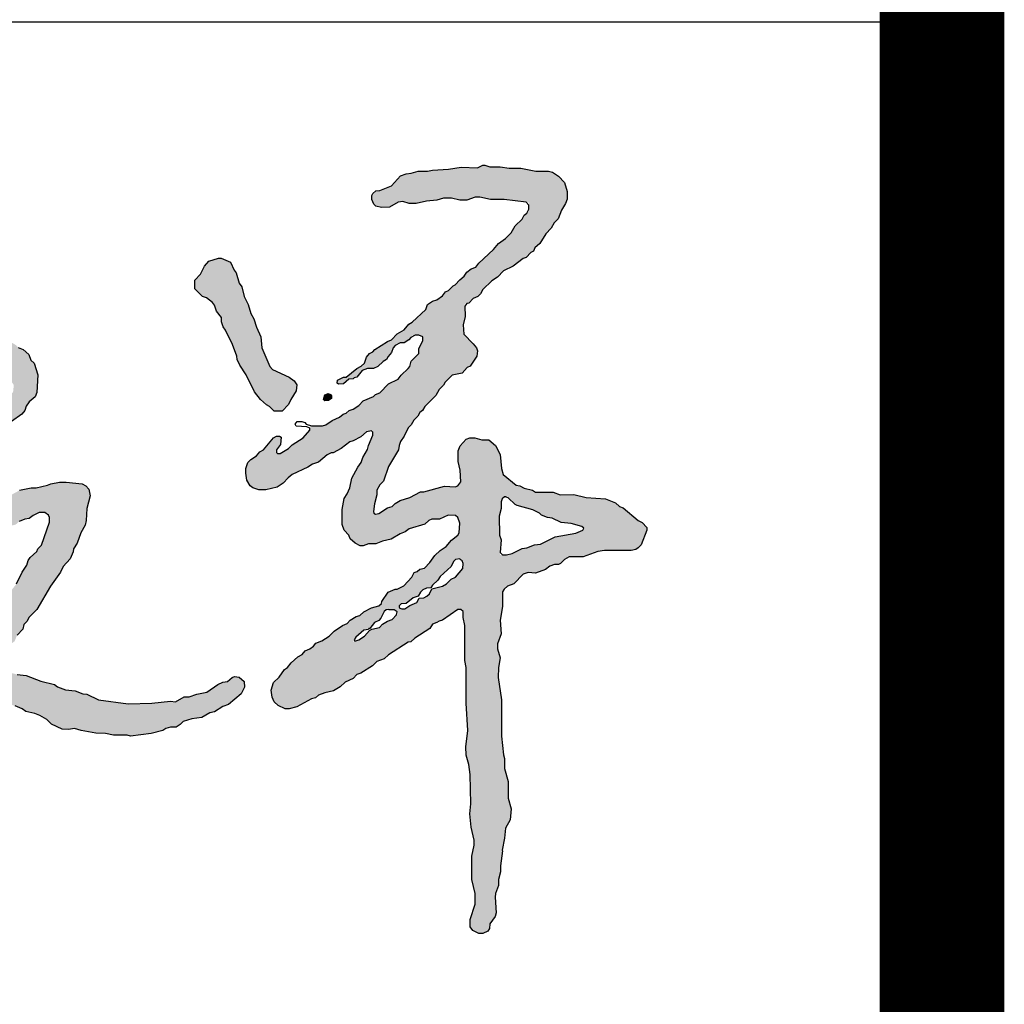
# Model space of a CAD drawing. Extents: x 499396 to 499732, y 3804753 to 3804872.
# Tile 15 of 41: x 499560.44 to 499562.02, y 3804776 to 3804777.58. Entities that reach past the tile are written whole.
import ezdxf

# ---------------------------------------------------------------- set-up
doc = ezdxf.new("R2010")
doc.units = 0
doc.layers.get('0').update_dxf_attribs({"linetype": 'CONTINUOUS'})
doc.layers.add('PUB_TITLE', color=4, linetype='CONTINUOUS')

# ---------------------------------------------------------------- blocks, each defined once
blk = doc.blocks.new('谭文军')
at = {"linetype": 'Continuous'}
h = blk.add_hatch(color=256, dxfattribs=at)
h.paths.add_polyline_path([(2707.3, 2346), (2707.3, 2339), (2699.3, 2322), (2699.3, 2313), (2684.3, 2298), (2680.9, 2285.4), (2664.3, 2270), (2658.3, 2262), (2639.3, 2253), (2622.3, 2235), (2613.3, 2232), (2609.3, 2228), (2589.3, 2219), (2580.3, 2210), (2569.3, 2203), (2561.3, 2200), (2555.3, 2195), (2549.3, 2193), (2542.3, 2187), (2527.3, 2180), (2512.3, 2170), (2483.3, 2170), (2483.3, 2161), (2470.3, 2146), (2448.3, 2132), (2441.3, 2125), (2421.2, 2113.1), (2415.2, 2119.1), (2425.3, 2133), (2426.3, 2147), (2423.3, 2149), (2417.3, 2149), (2411.3, 2146), (2391.3, 2122), (2384.3, 2118), (2377.3, 2110), (2366.3, 2103), (2360.3, 2097), (2356.3, 2085), (2356.3, 2076), (2358.3, 2062), (2365.3, 2051), (2370.3, 2047), (2382.3, 2043), (2396.3, 2043), (2418.3, 2048), (2430.3, 2056), (2443.8, 2070.8), (2479.3, 2088), (2488.3, 2094), (2500.3, 2098), (2517.3, 2112), (2525.3, 2116), (2529.3, 2116), (2545.3, 2125), (2562.3, 2138), (2569.3, 2140), (2584.3, 2148), (2595.3, 2158), (2608.3, 2160.6), (2608.3, 2151), (2599.3, 2131), (2597.3, 2123), (2588.3, 2107), (2585.3, 2097), (2578.3, 2088), (2566.3, 2066), (2562.3, 2047), (2557.3, 2035), (2551.3, 2026), (2547.3, 2004), (2547.3, 1974), (2551.3, 1963), (2560.3, 1953), (2563.3, 1946), (2573.3, 1937), (2583.3, 1932), (2589.3, 1932), (2599.3, 1936), (2614.3, 1936), (2627.3, 1941), (2644.3, 1945), (2662.3, 1956), (2672.3, 1960), (2680.3, 1966), (2711.3, 1975), (2722.8, 1985), (2740.3, 1985), (2757.3, 1993), (2774.9, 1991.8), (2780.3, 1977), (2779.2, 1955.4), (2764.3, 1943), (2753.3, 1931), (2741.3, 1923), (2731.3, 1913), (2721.3, 1899), (2710.3, 1888), (2701.3, 1886), (2696.3, 1881), (2690.3, 1879), (2685.3, 1870), (2669.3, 1853), (2656.3, 1846), (2652.3, 1846), (2638.3, 1840), (2626.3, 1822), (2624.4, 1814.1), (2605.3, 1809), (2590.3, 1801), (2582.3, 1794), (2575.3, 1792), (2563.3, 1785), (2557.3, 1778), (2548.3, 1774), (2531.3, 1763), (2521.3, 1753), (2507.3, 1744), (2495.3, 1739), (2487.8, 1730), (2474.3, 1724), (2468.3, 1717), (2459.3, 1712), (2446.3, 1700), (2439.3, 1691), (2433.3, 1687), (2422.3, 1672), (2411.3, 1661), (2406.3, 1646), (2408.3, 1632), (2412.3, 1623), (2420.3, 1616), (2434.3, 1609), (2442.3, 1609), (2457.3, 1613), (2486.3, 1629), (2494.3, 1631), (2500.3, 1636), (2513.3, 1641), (2530.3, 1645), (2543.3, 1653), (2553.3, 1662), (2569.3, 1669), (2576.3, 1677), (2584.3, 1680), (2607.3, 1694), (2616.3, 1703), (2630.3, 1708), (2639.3, 1716), (2678.3, 1741), (2683.3, 1742), (2691.3, 1749), (2721.3, 1768), (2726.3, 1777), (2735.3, 1780), (2739.3, 1783), (2746.3, 1785), (2779.5, 1808.2), (2787.3, 1802), (2787.3, 1790), (2790.3, 1774), (2790.3, 1705), (2793.3, 1691), (2793.3, 1620), (2796.3, 1566), (2792.3, 1534), (2793.3, 1517), (2798.3, 1499), (2801.3, 1479), (2802.3, 1421), (2800.3, 1401), (2803.3, 1375), (2810.5, 1344), (2804.3, 1317), (2804.3, 1271), (2811.3, 1243), (2811.3, 1222), (2801.3, 1192), (2801.3, 1177), (2806.3, 1170), (2818.3, 1164), (2826.3, 1164), (2836.3, 1169), (2839.3, 1174), (2840.3, 1183), (2850.3, 1198), (2852.3, 1205), (2850.1, 1239.7), (2857.3, 1259), (2857.3, 1271), (2861.3, 1286), (2861.3, 1298), (2865.3, 1328), (2864.3, 1329), (2869.3, 1353), (2871.3, 1373), (2880.3, 1389), (2882.3, 1411), (2876.3, 1432), (2876.3, 1465), (2869.3, 1491), (2869.3, 1511), (2867.3, 1518), (2863.3, 1555), (2863.3, 1627), (2856.3, 1671), (2857.3, 1691), (2860.3, 1710), (2853.8, 1733.6), (2862.3, 1758), (2860.3, 1785), (2865.3, 1812), (2865.3, 1843.4), (2875.3, 1852), (2887.3, 1857), (2906.3, 1876), (2916.3, 1879), (2930.3, 1878), (2950.3, 1885), (2963.2, 1895), (2976.3, 1895), (2980.3, 1897), (2988.3, 1905), (2997.3, 1910), (3025.3, 1910), (3054.3, 1921), (3067.3, 1923), (3120.3, 1923), (3129.3, 1925), (3134.3, 1928), (3140.3, 1934), (3151.3, 1963), (3151.3, 1968), (3142.3, 1978), (3134.3, 1982), (3104.3, 2007), (3097.3, 2010), (3089.3, 2017), (3069.3, 2025), (3031.3, 2028), (3006.3, 2034), (2979.3, 2033), (2965.3, 2038), (2930.3, 2038), (2924.3, 2042), (2908.3, 2046), (2899.3, 2051), (2892.3, 2052), (2866.3, 2073), (2863.3, 2085), (2860.3, 2113), (2851.3, 2131), (2838.3, 2142), (2824.3, 2142), (2810.3, 2146), (2800.3, 2146), (2793.3, 2143), (2781.3, 2130), (2777.3, 2120), (2777.3, 2099), (2781.3, 2082), (2782.3, 2059), (2774.7, 2048.8), (2750.3, 2050), (2709.3, 2039), (2702.3, 2039), (2681.3, 2028), (2662.3, 2022), (2652.3, 2016), (2646.3, 2010), (2637.3, 2007), (2616, 1993.2), (2609.1, 1997.9), (2611.3, 2015), (2616.3, 2033), (2616.3, 2042), (2622.3, 2053), (2629.3, 2060), (2639.3, 2089), (2659.3, 2122), (2660.8, 2135.4), (2670.3, 2149), (2678.3, 2166), (2684.3, 2172), (2689.3, 2181), (2697.3, 2189), (2701.3, 2196), (2706.3, 2200), (2711.3, 2208), (2733.3, 2230), (2739.3, 2242), (2748.3, 2250), (2751.3, 2256), (2765.3, 2270), (2785.3, 2274), (2795.3, 2285), (2801.3, 2288), (2814.3, 2308), (2815.3, 2318), (2813.3, 2324), (2807.3, 2332), (2788.3, 2351), (2787.3, 2370), (2791.3, 2386), (2790.1, 2411), (2798.3, 2413), (2807.3, 2422), (2816.3, 2426), (2821.3, 2431), (2826.3, 2440), (2844.3, 2457), (2855.3, 2464), (2867.3, 2477), (2886.3, 2486), (2906.3, 2501), (2912.3, 2503), (2921.3, 2513), (2926.3, 2516), (2929.3, 2522), (2939.3, 2531), (2951.3, 2550), (2961.3, 2561), (2967.3, 2572), (2975.3, 2580), (2982.3, 2597), (2990.3, 2610), (2993.3, 2619), (2993.3, 2634), (2988.3, 2652), (2976.3, 2664), (2964.3, 2672), (2956.3, 2674), (2931.3, 2674), (2901.3, 2680), (2878.3, 2680), (2860.3, 2683), (2840.3, 2683), (2830.3, 2686), (2826.3, 2686), (2815.3, 2681), (2783.3, 2682), (2758.3, 2678), (2726.3, 2676), (2716.3, 2674), (2698.3, 2674), (2684.3, 2670), (2674.3, 2669), (2663.3, 2665), (2645.3, 2645), (2622.3, 2636), (2614.3, 2635), (2608.3, 2630), (2606.3, 2626), (2606.3, 2618), (2610.3, 2609), (2614.3, 2605), (2625.3, 2602), (2641.3, 2603), (2662.5, 2615.5), (2680.3, 2610), (2694.3, 2610), (2714.3, 2615), (2735.3, 2617), (2748.3, 2621), (2764.3, 2621), (2780.3, 2617), (2794.3, 2617), (2815, 2624.3), (2841.3, 2618), (2868.3, 2618), (2917.3, 2612.4), (2917.3, 2594.2), (2908.3, 2587), (2904.3, 2579), (2890.3, 2566), (2882.3, 2552), (2871.3, 2541), (2857.3, 2531), (2847.3, 2519), (2818.3, 2492), (2812.3, 2484), (2803.3, 2481), (2794.3, 2474), (2789.3, 2466), (2780.3, 2459), (2771.3, 2449), (2767.3, 2447), (2758.3, 2438), (2752.3, 2435), (2746.3, 2427), (2735.3, 2419), (2726.3, 2417), (2716.3, 2410), (2713.3, 2400), (2686.3, 2375), (2679.3, 2371), (2670.3, 2360), (2656.3, 2352), (2645.3, 2340), (2637.3, 2337), (2612.3, 2321), (2608.3, 2316), (2601.3, 2313), (2595.3, 2306), (2590.2, 2290.7), (2576.3, 2283), (2555.3, 2266), (2550.3, 2266), (2538.3, 2260), (2537.3, 2254), (2540.3, 2252), (2550.3, 2253), (2560.3, 2262), (2569.3, 2263), (2571.3, 2265), (2576.3, 2266), (2587.3, 2279), (2597.3, 2283), (2609.3, 2283), (2618.3, 2287), (2628.3, 2297), (2635.3, 2301), (2638.3, 2307), (2645.3, 2315), (2649.5, 2327.6), (2662.3, 2334), (2670.3, 2334), (2679.3, 2340), (2686.5, 2349), (2699.3, 2349)])
h.paths.add_polyline_path([(2890.3, 2014), (2894.3, 2012), (2925.3, 2003), (2938.3, 1997), (2942.3, 1993), (2954.3, 1988), (2963.3, 1987), (2981.3, 1978), (3001.3, 1976), (3027.1, 1968.6), (3024.3, 1963), (3010.3, 1957), (2969.3, 1950), (2940.3, 1935), (2928.3, 1934), (2913.3, 1928), (2904.3, 1927), (2884.3, 1917), (2873.3, 1914), (2859.9, 1914), (2862.3, 1944), (2859.3, 1953), (2858.3, 1991), (2862.3, 2006), (2862.3, 2023.4), (2871, 2030.3), (2873.3, 2028), (2876.3, 2027)], flags=16)
h.paths.add_polyline_path([(2786.3, 1887), (2772.3, 1870), (2763.3, 1866), (2750.3, 1852.9), (2725.3, 1847), (2718.7, 1833.7), (2709.3, 1829), (2700.3, 1828), (2695.3, 1820), (2681.3, 1814), (2669.2, 1805.5), (2657.5, 1810.1), (2664.3, 1817), (2674.3, 1818), (2688.3, 1829), (2698.3, 1832), (2704.2, 1843.6), (2714.3, 1848), (2723.3, 1849), (2726.3, 1854), (2737.3, 1864), (2741.3, 1871), (2763.3, 1891), (2770.2, 1904.7), (2783.6, 1906.4), (2787.3, 1897)], flags=16)
h.paths.add_polyline_path([(2650.3, 1805), (2659.3, 1799), (2646.3, 1786), (2637.3, 1783), (2627.3, 1777), (2621.3, 1770), (2606.3, 1767), (2601.3, 1764), (2591.3, 1753), (2580.3, 1746), (2568.7, 1741.6), (2574.3, 1751), (2590.3, 1765), (2599.3, 1766), (2600.3, 1768), (2602.3, 1768), (2611.3, 1780), (2620.3, 1784), (2624.3, 1789), (2631.5, 1804.4), (2639.3, 1806), (2640.3, 1805)], flags=16)
for points in [[(2377.3, 2365), (2372.3, 2382), (2366.3, 2392), (2361.3, 2410), (2353.3, 2426), (2348.3, 2445), (2343.3, 2452), (2337.3, 2473), (2333.3, 2478), (2326.3, 2494), (2307.3, 2502), (2302.3, 2502), (2283.3, 2496), (2274.3, 2486), (2266.3, 2470), (2255.3, 2458), (2255.3, 2441), (2270.3, 2426), (2278.3, 2423), (2293.4, 2411.7), (2298.3, 2397), (2308.3, 2384), (2308.3, 2376), (2311.3, 2366), (2316.3, 2359), (2330.3, 2331), (2338.3, 2308), (2339.3, 2301), (2344.3, 2290), (2357.3, 2271), (2373.3, 2237), (2385.3, 2222), (2397.3, 2211), (2403.3, 2208), (2412.3, 2199), (2428.3, 2199), (2441.3, 2212), (2445.3, 2222), (2456.3, 2239), (2457.3, 2251), (2452.3, 2259), (2442.3, 2266), (2406.3, 2282.4), (2388.3, 2324), (2386.3, 2346)], [(1874.1, 2272), (1889.1, 2262), (1896.5, 2250.3), (1895.1, 2237), (1887.1, 2227), (1880.1, 2225), (1873.1, 2218), (1869.1, 2205), (1867.1, 2186), (1869.1, 2182), (1878.1, 2176), (1887.1, 2176), (1892.1, 2178), (1912.1, 2193), (1918.1, 2200), (1921.1, 2209), (1927.1, 2217), (1939.1, 2227), (1942.1, 2236), (1944.1, 2271), (1937.1, 2294), (1930.1, 2300), (1926.1, 2311), (1915.1, 2321), (1905.1, 2325), (1900.1, 2330), (1890.1, 2336), (1882.1, 2338), (1874.1, 2343), (1863.1, 2346), (1848.1, 2347), (1845.1, 2347), (1833.1, 2345), (1815.1, 2345), (1790.1, 2340), (1780.1, 2335), (1770.1, 2321), (1760.1, 2302), (1758.1, 2291), (1760.1, 2286), (1767.1, 2278), (1781.1, 2273), (1814.1, 2274), (1831.1, 2280), (1841.1, 2281)], [(2526.3, 2229), (2524.3, 2232), (2519.3, 2234), (2513.3, 2231), (2510.3, 2222), (2513.3, 2219), (2520.3, 2220), (2526.3, 2224)]]:
    blk.add_hatch(color=256, dxfattribs=at).paths.add_polyline_path(points)
h = blk.add_hatch(color=256, dxfattribs=at)
h.paths.add_polyline_path([(1886.1, 2030), (1868.1, 2025), (1860.1, 2021), (1842.1, 2017), (1826.1, 2007), (1803.1, 2000), (1799.1, 1996), (1790.1, 1992), (1774.1, 1981), (1766.1, 1979), (1757.1, 1974), (1748.1, 1967), (1739.1, 1963), (1737.1, 1960), (1723.1, 1954), (1713.1, 1953), (1699.1, 1942), (1685.1, 1936), (1679.1, 1936), (1652.1, 1928), (1641.1, 1928), (1628.1, 1933), (1616.1, 1944), (1606.1, 1945), (1599.1, 1942), (1588.1, 1929), (1587.1, 1922), (1590.1, 1906), (1590.1, 1895), (1597.1, 1881), (1605.1, 1873), (1612.1, 1870), (1629.1, 1870), (1641.1, 1873), (1670.1, 1873), (1690.1, 1881), (1711.1, 1885), (1729.1, 1894), (1734.1, 1895), (1753.1, 1906), (1760.1, 1908), (1787.1, 1923), (1791.1, 1927), (1814.1, 1936), (1830.1, 1947), (1838.1, 1950), (1844.1, 1955), (1860.1, 1960), (1875.1, 1968), (1900.1, 1974), (1907.1, 1980), (1918.1, 1985), (1927.1, 1986), (1935.1, 1992), (1947.1, 1998), (1963.1, 1998), (1968.8, 1983.8), (1951.1, 1933), (1944.1, 1926), (1942.1, 1921), (1929.1, 1909), (1925.1, 1903), (1922.1, 1894), (1913.1, 1880), (1902.1, 1857), (1879.1, 1828), (1875.1, 1818), (1861.1, 1803), (1854.1, 1787.4), (1842.1, 1777), (1839.1, 1769), (1832.1, 1762), (1827.1, 1753), (1824.1, 1743), (1795.4, 1710), (1781.1, 1710), (1766.1, 1725), (1760.1, 1728), (1739.1, 1732), (1728.1, 1737), (1691.1, 1742), (1678.1, 1747), (1670.1, 1752), (1665.1, 1752), (1643.1, 1764), (1632.1, 1764), (1616.1, 1758), (1602.1, 1746), (1595.1, 1730), (1588.1, 1722), (1583.1, 1712), (1581.1, 1704), (1582.1, 1692), (1576.1, 1678), (1576.1, 1671), (1581.2, 1653.4), (1575.1, 1639), (1574.1, 1632), (1577.1, 1613), (1576.1, 1599), (1579.1, 1576), (1585.1, 1559), (1585.1, 1553), (1587.1, 1549), (1587.1, 1541), (1592.1, 1518), (1599.1, 1501), (1615.1, 1484), (1626.1, 1475), (1633.1, 1473), (1640.1, 1465), (1655.1, 1459), (1667.1, 1459), (1682.1, 1465), (1690.1, 1475), (1698.1, 1479), (1708.1, 1490), (1710.1, 1496), (1726.1, 1519), (1736.1, 1529), (1737.1, 1532), (1749.1, 1543), (1751.1, 1548), (1764.1, 1565), (1778.1, 1590), (1795.1, 1607), (1802.1, 1617), (1810.1, 1625), (1818.1, 1630), (1829.1, 1631), (1855.1, 1624), (1877.1, 1621), (1899.1, 1615), (1913.1, 1609), (1920.1, 1604), (1943, 1598.9), (1962.1, 1588), (1971.1, 1579), (1992.1, 1569), (2005.1, 1568), (2017.1, 1570), (2030.1, 1566), (2059.1, 1561), (2078.1, 1560), (2094.1, 1557), (2121.1, 1557), (2128.1, 1555), (2169.1, 1560), (2192.1, 1566), (2202.6, 1573), (2218.1, 1573), (2226.1, 1578), (2232.1, 1584), (2249.1, 1589), (2269.1, 1592), (2285.1, 1601), (2294.1, 1603), (2311.1, 1614), (2322.1, 1618), (2347.1, 1639), (2354.1, 1652), (2353.1, 1663), (2343.1, 1672), (2334.1, 1673), (2329.1, 1671), (2320.1, 1663), (2311.1, 1662), (2301.1, 1657), (2279.1, 1642), (2259.1, 1638), (2244.1, 1633), (2234.1, 1633), (2217.1, 1623), (2207.1, 1624), (2170.1, 1620), (2123.1, 1619), (2064.1, 1627), (2041.1, 1638), (2033.1, 1639), (2018.1, 1645), (1999.1, 1647), (1983.1, 1653), (1977.1, 1657), (1950.1, 1664), (1921.1, 1675), (1903.1, 1677), (1874.1, 1685), (1867.1, 1685), (1858.3, 1691.3), (1866.1, 1703), (1869.1, 1711), (1890.1, 1737), (1898.1, 1743), (1903.1, 1755), (1914.1, 1767), (1916.1, 1776), (1922.1, 1782), (1927.1, 1791), (1942.1, 1806), (1969.1, 1852), (1989.1, 1880), (1994.1, 1891), (2008.1, 1906), (2014.1, 1920), (2015.1, 1926), (2022.1, 1937), (2029.1, 1958), (2038.1, 1973), (2040.1, 1982), (2041.1, 2006), (2048.1, 2031), (2045.1, 2044), (2039.1, 2051), (2032.1, 2055), (2000.1, 2058), (1987.1, 2058), (1970.1, 2055), (1963.1, 2052), (1941.1, 2047), (1931.1, 2047), (1908.1, 2042)])
h.paths.add_polyline_path([(1749.1, 1664), (1758.5, 1657.3), (1754.3, 1646.9), (1743.1, 1637), (1732.1, 1617), (1716.1, 1601), (1712.1, 1593), (1703.1, 1587), (1698.1, 1570), (1688.1, 1562), (1685.1, 1554), (1668.1, 1533), (1666.1, 1528), (1654.9, 1518.1), (1630.1, 1544), (1621.1, 1558.1), (1621.1, 1575), (1613.1, 1592), (1613.1, 1600), (1607, 1614.7), (1611.1, 1627), (1611.1, 1637), (1609.1, 1642), (1598.1, 1655), (1600.1, 1662), (1599.1, 1677), (1605.1, 1690), (1606.1, 1700), (1614.1, 1711.1), (1619.1, 1706), (1629.1, 1698), (1636.1, 1695), (1656.1, 1692), (1675.1, 1683), (1699.1, 1676), (1712.1, 1675), (1725.1, 1668), (1737.1, 1664)], flags=16)
for points in [[(2826.3, 2686), (2830.3, 2686), (2840.3, 2683), (2860.3, 2683), (2878.3, 2680), (2901.3, 2680), (2931.3, 2674), (2956.3, 2674), (2964.3, 2672), (2976.3, 2664), (2988.3, 2652), (2993.3, 2634), (2993.3, 2619), (2990.3, 2610), (2982.3, 2597), (2975.3, 2580), (2967.3, 2572), (2961.3, 2561), (2951.3, 2550), (2939.3, 2531), (2929.3, 2522), (2926.3, 2516), (2921.3, 2513), (2912.3, 2503), (2906.3, 2501), (2886.3, 2486), (2867.3, 2477), (2855.3, 2464), (2844.3, 2457), (2826.3, 2440), (2821.3, 2431), (2816.3, 2426), (2807.3, 2422), (2798.3, 2413), (2794.3, 2412), (2790.3, 2407), (2791.3, 2386), (2787.3, 2370), (2788.3, 2351), (2807.3, 2332), (2813.3, 2324), (2815.3, 2318), (2814.3, 2308), (2801.3, 2288), (2795.3, 2285), (2785.3, 2274), (2765.3, 2270), (2751.3, 2256), (2748.3, 2250), (2739.3, 2242), (2733.3, 2230), (2711.3, 2208), (2706.3, 2200), (2701.3, 2196), (2697.3, 2189), (2689.3, 2181), (2684.3, 2172), (2678.3, 2166), (2670.3, 2149), (2663.3, 2139), (2660.3, 2131), (2659.3, 2122), (2639.3, 2089), (2629.3, 2060), (2622.3, 2053), (2616.3, 2042), (2616.3, 2033), (2611.3, 2015), (2609.3, 2000), (2610.3, 1997), (2613.3, 1995), (2620.3, 1996), (2637.3, 2007), (2646.3, 2010), (2652.3, 2016), (2662.3, 2022), (2681.3, 2028), (2702.3, 2039), (2709.3, 2039), (2750.3, 2050), (2771.3, 2049), (2776.3, 2051), (2782.3, 2059), (2781.3, 2082), (2777.3, 2099), (2777.3, 2120), (2781.3, 2130), (2793.3, 2143), (2800.3, 2146), (2810.3, 2146), (2824.3, 2142), (2838.3, 2142), (2851.3, 2131), (2860.3, 2113), (2863.3, 2085), (2866.3, 2073), (2892.3, 2052), (2899.3, 2051), (2908.3, 2046), (2924.3, 2042), (2930.3, 2038), (2965.3, 2038), (2979.3, 2033), (3006.3, 2034), (3031.3, 2028), (3069.3, 2025), (3089.3, 2017), (3097.3, 2010), (3104.3, 2007), (3134.3, 1982), (3142.3, 1978), (3151.3, 1968), (3151.3, 1963), (3140.3, 1934), (3134.3, 1928), (3129.3, 1925), (3120.3, 1923), (3067.3, 1923), (3054.3, 1921), (3025.3, 1910), (2997.3, 1910), (2988.3, 1905), (2980.3, 1897), (2976.3, 1895), (2968.3, 1895), (2959.3, 1892), (2950.3, 1885), (2930.3, 1878), (2916.3, 1879), (2906.3, 1876), (2887.3, 1857), (2875.3, 1852), (2868.3, 1846), (2865.3, 1841), (2865.3, 1812), (2860.3, 1785), (2862.3, 1758), (2855.3, 1738), (2855.3, 1728), (2860.3, 1710), (2857.3, 1691), (2856.3, 1671), (2863.3, 1627), (2863.3, 1555), (2867.3, 1518), (2869.3, 1511), (2869.3, 1491), (2876.3, 1465), (2876.3, 1432), (2882.3, 1411), (2880.3, 1389), (2871.3, 1373), (2869.3, 1353), (2864.3, 1329), (2865.3, 1328), (2861.3, 1298), (2861.3, 1286), (2857.3, 1271), (2857.3, 1259), (2851.3, 1243), (2850.3, 1236), (2852.3, 1205), (2850.3, 1198), (2840.3, 1183), (2839.3, 1174), (2836.3, 1169), (2826.3, 1164), (2818.3, 1164), (2806.3, 1170), (2801.3, 1177), (2801.3, 1192), (2811.3, 1222), (2811.3, 1243), (2804.3, 1271), (2804.3, 1317), (2809.3, 1339), (2809.3, 1349), (2803.3, 1375), (2800.3, 1401), (2802.3, 1421), (2801.3, 1479), (2798.3, 1499), (2793.3, 1517), (2792.3, 1534), (2796.3, 1566), (2793.3, 1620), (2793.3, 1691), (2790.3, 1705), (2790.3, 1774), (2787.3, 1790), (2787.3, 1802), (2782.3, 1806), (2776.3, 1806), (2746.3, 1785), (2739.3, 1783), (2735.3, 1780), (2726.3, 1777), (2721.3, 1768), (2691.3, 1749), (2683.3, 1742), (2678.3, 1741), (2639.3, 1716), (2630.3, 1708), (2616.3, 1703), (2607.3, 1694), (2584.3, 1680), (2576.3, 1677), (2569.3, 1669), (2553.3, 1662), (2543.3, 1653), (2530.3, 1645), (2513.3, 1641), (2500.3, 1636), (2494.3, 1631), (2486.3, 1629), (2457.3, 1613), (2442.3, 1609), (2434.3, 1609), (2420.3, 1616), (2412.3, 1623), (2408.3, 1632), (2406.3, 1646), (2411.3, 1661), (2422.3, 1672), (2433.3, 1687), (2439.3, 1691), (2446.3, 1700), (2459.3, 1712), (2468.3, 1717), (2474.3, 1724), (2483.3, 1728), (2490.3, 1733), (2495.3, 1739), (2507.3, 1744), (2521.3, 1753), (2531.3, 1763), (2548.3, 1774), (2557.3, 1778), (2563.3, 1785), (2575.3, 1792), (2582.3, 1794), (2590.3, 1801), (2605.3, 1809), (2620.3, 1813), (2625.3, 1818), (2626.3, 1822), (2638.3, 1840), (2652.3, 1846), (2656.3, 1846), (2669.3, 1853), (2685.3, 1870), (2690.3, 1879), (2696.3, 1881), (2701.3, 1886), (2710.3, 1888), (2721.3, 1899), (2731.3, 1913), (2741.3, 1923), (2753.3, 1931), (2764.3, 1943), (2776.3, 1953), (2779.3, 1958), (2780.3, 1977), (2776.3, 1988), (2772.3, 1992), (2757.3, 1993), (2740.3, 1985), (2725.3, 1985), (2719.3, 1982), (2711.3, 1975), (2680.3, 1966), (2672.3, 1960), (2662.3, 1956), (2644.3, 1945), (2627.3, 1941), (2614.3, 1936), (2599.3, 1936), (2589.3, 1932), (2583.3, 1932), (2573.3, 1937), (2563.3, 1946), (2560.3, 1953), (2551.3, 1963), (2547.3, 1974), (2547.3, 2004), (2551.3, 2026), (2557.3, 2035), (2562.3, 2047), (2566.3, 2066), (2578.3, 2088), (2585.3, 2097), (2588.3, 2107), (2597.3, 2123), (2599.3, 2131), (2608.3, 2151), (2608.3, 2157), (2605.3, 2160), (2595.3, 2158), (2584.3, 2148), (2569.3, 2140), (2562.3, 2138), (2545.3, 2125), (2529.3, 2116), (2525.3, 2116), (2517.3, 2112), (2500.3, 2098), (2488.3, 2094), (2479.3, 2088), (2448.3, 2073), (2440.3, 2067), (2430.3, 2056), (2418.3, 2048), (2396.3, 2043), (2382.3, 2043), (2370.3, 2047), (2365.3, 2051), (2358.3, 2062), (2356.3, 2076), (2356.3, 2085), (2360.3, 2097), (2366.3, 2103), (2377.3, 2110), (2384.3, 2118), (2391.3, 2122), (2411.3, 2146), (2417.3, 2149), (2423.3, 2149), (2426.3, 2147), (2425.3, 2133), (2417.3, 2122), (2417.3, 2117), (2419.3, 2115), (2424.3, 2115), (2441.3, 2125), (2448.3, 2132), (2470.3, 2146), (2483.3, 2161), (2483.3, 2165), (2477.3, 2168), (2456.3, 2169), (2454.3, 2173), (2458.3, 2178), (2467.3, 2178), (2473.3, 2176), (2476.3, 2173), (2486.3, 2170), (2508.3, 2170), (2515.3, 2172), (2527.3, 2180), (2542.3, 2187), (2549.3, 2193), (2555.3, 2195), (2561.3, 2200), (2569.3, 2203), (2580.3, 2210), (2589.3, 2219), (2609.3, 2228), (2613.3, 2232), (2622.3, 2235), (2639.3, 2253), (2658.3, 2262), (2664.3, 2270), (2678.3, 2283), (2681.3, 2287), (2684.3, 2298), (2699.3, 2313), (2699.3, 2322), (2707.3, 2339), (2707.3, 2346), (2699.3, 2349), (2692.3, 2349), (2683.3, 2345), (2679.3, 2340), (2670.3, 2334), (2662.3, 2334), (2652.3, 2329), (2648.3, 2324), (2645.3, 2315), (2638.3, 2307), (2635.3, 2301), (2628.3, 2297), (2618.3, 2287), (2609.3, 2283), (2597.3, 2283), (2587.3, 2279), (2576.3, 2266), (2571.3, 2265), (2569.3, 2263), (2560.3, 2262), (2550.3, 2253), (2540.3, 2252), (2537.3, 2254), (2538.3, 2260), (2550.3, 2266), (2555.3, 2266), (2576.3, 2283), (2585.3, 2288), (2591.3, 2294), (2595.3, 2306), (2601.3, 2313), (2608.3, 2316), (2612.3, 2321), (2637.3, 2337), (2645.3, 2340), (2656.3, 2352), (2670.3, 2360), (2679.3, 2371), (2686.3, 2375), (2713.3, 2400), (2716.3, 2410), (2726.3, 2417), (2735.3, 2419), (2746.3, 2427), (2752.3, 2435), (2758.3, 2438), (2767.3, 2447), (2771.3, 2449), (2780.3, 2459), (2789.3, 2466), (2794.3, 2474), (2803.3, 2481), (2812.3, 2484), (2818.3, 2492), (2847.3, 2519), (2857.3, 2531), (2871.3, 2541), (2882.3, 2552), (2890.3, 2566), (2904.3, 2579), (2908.3, 2587), (2913.3, 2591), (2917.3, 2599), (2917.3, 2607), (2912.3, 2613), (2868.3, 2618), (2841.3, 2618), (2820.3, 2623), (2811.3, 2623), (2794.3, 2617), (2780.3, 2617), (2764.3, 2621), (2748.3, 2621), (2735.3, 2617), (2714.3, 2615), (2694.3, 2610), (2680.3, 2610), (2667.3, 2614), (2658.3, 2613), (2641.3, 2603), (2625.3, 2602), (2614.3, 2605), (2610.3, 2609), (2606.3, 2618), (2606.3, 2626), (2608.3, 2630), (2614.3, 2635), (2622.3, 2636), (2645.3, 2645), (2663.3, 2665), (2674.3, 2669), (2684.3, 2670), (2698.3, 2674), (2716.3, 2674), (2726.3, 2676), (2758.3, 2678), (2783.3, 2682), (2815.3, 2681), (2826.3, 2686)], [(2302.3, 2502), (2307.3, 2502), (2326.3, 2494), (2333.3, 2478), (2337.3, 2473), (2343.3, 2452), (2348.3, 2445), (2353.3, 2426), (2361.3, 2410), (2366.3, 2392), (2372.3, 2382), (2377.3, 2365), (2386.3, 2346), (2388.3, 2324), (2404.3, 2287), (2409.3, 2281), (2442.3, 2266), (2452.3, 2259), (2457.3, 2251), (2456.3, 2239), (2445.3, 2222), (2441.3, 2212), (2428.3, 2199), (2412.3, 2199), (2403.3, 2208), (2397.3, 2211), (2385.3, 2222), (2373.3, 2237), (2357.3, 2271), (2344.3, 2290), (2339.3, 2301), (2338.3, 2308), (2330.3, 2331), (2316.3, 2359), (2311.3, 2366), (2308.3, 2376), (2308.3, 2384), (2298.3, 2397), (2294.3, 2409), (2290.3, 2414), (2278.3, 2423), (2270.3, 2426), (2255.3, 2441), (2255.3, 2458), (2266.3, 2470), (2274.3, 2486), (2283.3, 2496), (2302.3, 2502)], [(1905.1, 2325), (1915.1, 2321), (1926.1, 2311), (1930.1, 2300), (1937.1, 2294), (1944.1, 2271), (1942.1, 2236), (1939.1, 2227), (1927.1, 2217), (1921.1, 2209), (1918.1, 2200), (1912.1, 2193), (1892.1, 2178)], [(2519.3, 2234), (2524.3, 2232), (2526.3, 2229), (2526.3, 2224), (2520.3, 2220), (2513.3, 2219), (2510.3, 2222), (2513.3, 2231), (2519.3, 2234)], [(1987.1, 2058), (2000.1, 2058), (2032.1, 2055), (2039.1, 2051), (2045.1, 2044), (2048.1, 2031), (2041.1, 2006), (2040.1, 1982), (2038.1, 1973), (2029.1, 1958), (2022.1, 1937), (2015.1, 1926), (2014.1, 1920), (2008.1, 1906), (1994.1, 1891), (1989.1, 1880), (1969.1, 1852), (1942.1, 1806), (1927.1, 1791), (1922.1, 1782), (1916.1, 1776), (1914.1, 1767), (1903.1, 1755)], [(1903.1, 1677), (1921.1, 1675), (1950.1, 1664), (1977.1, 1657), (1983.1, 1653), (1999.1, 1647), (2018.1, 1645), (2033.1, 1639), (2041.1, 1638), (2064.1, 1627), (2123.1, 1619), (2170.1, 1620), (2207.1, 1624), (2217.1, 1623), (2234.1, 1633), (2244.1, 1633), (2259.1, 1638), (2279.1, 1642), (2301.1, 1657), (2311.1, 1662), (2320.1, 1663), (2329.1, 1671), (2334.1, 1673), (2343.1, 1672), (2353.1, 1663), (2354.1, 1652), (2347.1, 1639), (2322.1, 1618), (2311.1, 1614), (2294.1, 1603), (2285.1, 1601), (2269.1, 1592), (2249.1, 1589), (2232.1, 1584), (2226.1, 1578), (2218.1, 1573), (2207.1, 1573), (2198.1, 1570), (2192.1, 1566), (2169.1, 1560), (2128.1, 1555), (2121.1, 1557), (2094.1, 1557), (2078.1, 1560), (2059.1, 1561), (2030.1, 1566), (2017.1, 1570), (2005.1, 1568), (1992.1, 1569), (1971.1, 1579), (1962.1, 1588), (1948.1, 1596), (1938.1, 1600), (1920.1, 1604), (1913.1, 1609), (1899.1, 1615)], [(1902.1, 1857), (1913.1, 1880), (1922.1, 1894), (1925.1, 1903), (1929.1, 1909), (1942.1, 1921), (1944.1, 1926), (1951.1, 1933), (1967.1, 1979), (1967.1, 1988), (1965.1, 1993), (1958.1, 1998), (1947.1, 1998), (1935.1, 1992), (1927.1, 1986), (1918.1, 1985), (1907.1, 1980)], [(1908.1, 2042), (1931.1, 2047), (1941.1, 2047), (1963.1, 2052), (1970.1, 2055), (1987.1, 2058)], [(2873.3, 2028), (2872.3, 2029), (2869.3, 2029), (2864.3, 2025), (2862.3, 2019), (2862.3, 2006), (2858.3, 1991), (2859.3, 1953), (2862.3, 1944), (2860.3, 1919), (2865.3, 1914), (2873.3, 1914), (2884.3, 1917), (2904.3, 1927), (2913.3, 1928), (2928.3, 1934), (2940.3, 1935), (2969.3, 1950), (3010.3, 1957), (3024.3, 1963), (3026.3, 1967), (3022.3, 1970), (3001.3, 1976), (2981.3, 1978), (2963.3, 1987), (2954.3, 1988), (2942.3, 1993), (2938.3, 1997), (2925.3, 2003), (2894.3, 2012), (2890.3, 2014), (2876.3, 2027), (2873.3, 2028)], [(2781.3, 1905), (2780.3, 1906), (2772.3, 1905), (2768.3, 1901), (2763.3, 1891), (2741.3, 1871), (2737.3, 1864), (2726.3, 1854), (2723.3, 1849), (2714.3, 1848), (2707.3, 1845), (2702.3, 1840), (2698.3, 1832), (2688.3, 1829), (2674.3, 1818), (2664.3, 1817), (2660.3, 1813), (2660.3, 1809), (2665.3, 1807), (2671.3, 1807), (2681.3, 1814), (2695.3, 1820), (2700.3, 1828), (2709.3, 1829), (2715.3, 1832), (2720.3, 1837), (2725.3, 1847), (2746.3, 1852), (2754.3, 1857), (2763.3, 1866), (2772.3, 1870), (2786.3, 1887), (2787.3, 1897), (2785.3, 1902), (2781.3, 1905)], [(2640.3, 1805), (2639.3, 1806), (2634.3, 1805), (2630.3, 1802), (2624.3, 1789), (2620.3, 1784), (2611.3, 1780), (2602.3, 1768), (2600.3, 1768), (2599.3, 1766), (2590.3, 1765), (2574.3, 1751), (2571.3, 1746), (2572.3, 1743), (2580.3, 1746), (2591.3, 1753), (2601.3, 1764), (2606.3, 1767), (2621.3, 1770), (2627.3, 1777), (2637.3, 1783), (2646.3, 1786), (2655.3, 1795), (2656.3, 1801), (2650.3, 1805), (2640.3, 1805)]]:
    blk.add_lwpolyline(points, dxfattribs=at)
blk = doc.blocks.new('wrtgtg')
at = {"color": 4}
blk.add_line((7804.32, -4841.23), (7804.32, 52558.77), dxfattribs=at)
at = {"layer": 'PUB_TITLE'}
for p, q in [((7804.32, -4841.23), (7804.32, 52558.77)), ((2204.32, 6358.77), (7804.32, 6358.77))]:
    blk.add_line(p, q, dxfattribs=at)
at = {"layer": 'PUB_TITLE', "const_width": 100}
blk.add_lwpolyline([(-72795.68, -4841.23), (7804.32, -4841.23), (7804.32, 52558.77), (-72795.68, 52558.77)], close=True, dxfattribs=at)
at = {"linetype": 'Continuous', "xscale": 0.4043519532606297, "yscale": 0.4043519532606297, "zscale": 0.4043519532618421}
blk.add_blockref('谭文军', (6293.62, 5157.81), dxfattribs=at)

msp = doc.modelspace()

# ---------------------------------------------------------------- block references
at = {"xscale": 0.002, "yscale": 0.002, "zscale": 0.002}
msp.add_blockref('wrtgtg', (499546.3114, 3804764.8589), dxfattribs=at)

doc.saveas('drawing.dxf')
